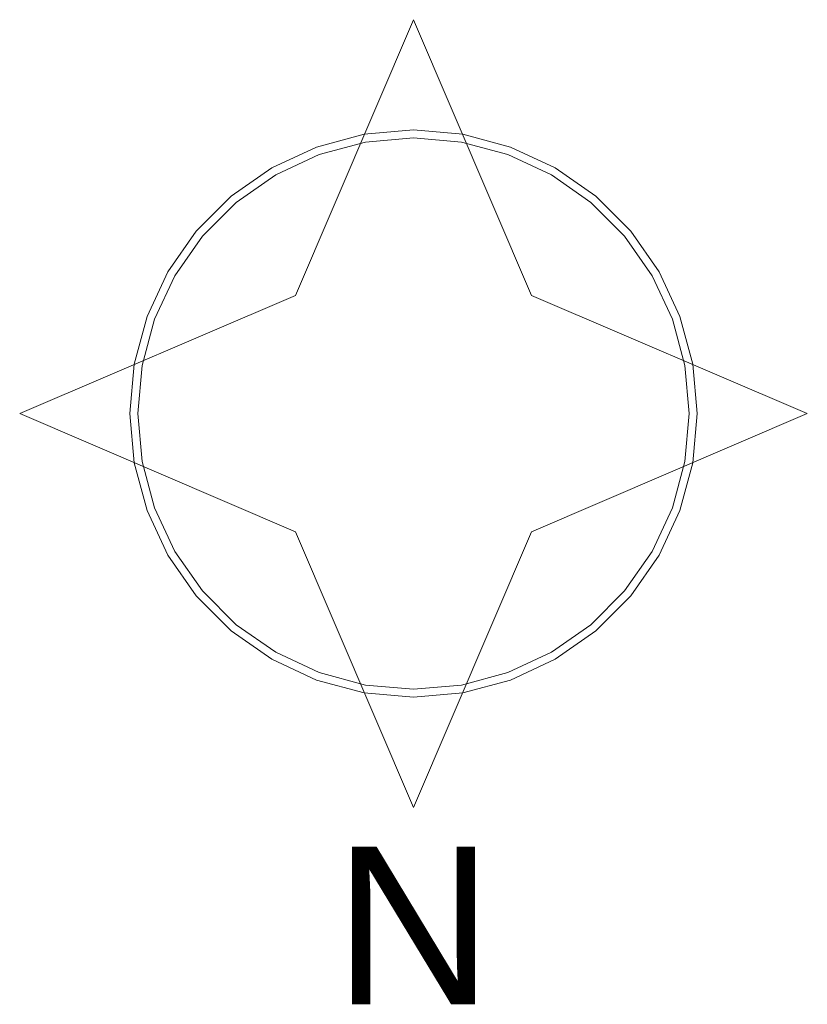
# Model space of a CAD drawing. Header units: centimetres. Extents: x -28146 to 19487, y -25160 to -2224.
# Tile 2 of 29: x -28146 to -27013, y -3640 to -2224. Entities that reach past the tile are written whole.
import ezdxf
from ezdxf.enums import TextEntityAlignment as Align

# ---------------------------------------------------------------- set-up
doc = ezdxf.new("R2010")
doc.units = ezdxf.units.CM
doc.header["$LTSCALE"] = 10
doc.layers.add('IS_Oznaczenie stron świata', color=7, linetype='Continuous', lineweight=25, true_color=0x000000)
doc.styles.add('Arial_____', font='arial.ttf')

# ---------------------------------------------------------------- blocks, each defined once
blk = doc.blocks.new('4_CompassTypRys_DefaultCompass_Arial0{2C}2-167772160NTemporaryViewport_00000000-0000-0000-0000-000000000000_ExportItem')
at = {"layer": 'IS_Oznaczenie stron świata', "color": 18, "lineweight": 20, "true_color": 0x000000, "extrusion": (0, 0, -1)}
blk.add_lwpolyline([(0.5, 0), (0.15, 0.15), (0, 0.5), (-0.15, 0.15), (-0.5, 0), (-0.15, -0.15), (0, -0.5), (0.15, -0.15)], close=True, dxfattribs=at)
at = {"layer": 'IS_Oznaczenie stron świata', "color": 18, "lineweight": 20, "true_color": 0x000000, "elevation": -0.0001}
for points in [[(0.36, 0), (0.3545, 0.0625), (0.3383, 0.1231), (0.3118, 0.18), (0.2758, 0.2314), (0.2314, 0.2758), (0.18, 0.3118), (0.1231, 0.3383), (0.0625, 0.3545), (0, 0.36), (-0.0625, 0.3545), (-0.1231, 0.3383), (-0.18, 0.3118), (-0.2314, 0.2758), (-0.2758, 0.2314), (-0.3118, 0.18), (-0.3383, 0.1231), (-0.3545, 0.0625), (-0.36, 0), (-0.3545, -0.0625), (-0.3383, -0.1231), (-0.3118, -0.18), (-0.2758, -0.2314), (-0.2314, -0.2758), (-0.18, -0.3118), (-0.1231, -0.3383), (-0.0625, -0.3545), (0, -0.36), (0.0625, -0.3545), (0.1231, -0.3383), (0.18, -0.3118), (0.2314, -0.2758), (0.2758, -0.2314), (0.3118, -0.18), (0.3383, -0.1231), (0.3545, -0.0625)], [(0.35, 0), (0.3447, 0.0608), (0.3289, 0.1197), (0.3031, 0.175), (0.2681, 0.225), (0.225, 0.2681), (0.175, 0.3031), (0.1197, 0.3289), (0.0608, 0.3447), (0, 0.35), (-0.0608, 0.3447), (-0.1197, 0.3289), (-0.175, 0.3031), (-0.225, 0.2681), (-0.2681, 0.225), (-0.3031, 0.175), (-0.3289, 0.1197), (-0.3447, 0.0608), (-0.35, 0), (-0.3447, -0.0608), (-0.3289, -0.1197), (-0.3031, -0.175), (-0.2681, -0.225), (-0.225, -0.2681), (-0.175, -0.3031), (-0.1197, -0.3289), (-0.0608, -0.3447), (0, -0.35), (0.0608, -0.3447), (0.1197, -0.3289), (0.175, -0.3031), (0.225, -0.2681), (0.2681, -0.225), (0.3031, -0.175), (0.3289, -0.1197), (0.3447, -0.0608)]]:
    blk.add_lwpolyline(points, close=True, dxfattribs=at)
at = {"layer": 'IS_Oznaczenie stron świata', "color": 18, "true_color": 0x000000, "style": 'Arial_____'}
blk.add_text('N', height=0.2, dxfattribs=at).set_placement((0, 0.55), align=Align.CENTER)

msp = doc.modelspace()

# ---------------------------------------------------------------- block references
at = {"layer": 'IS_Oznaczenie stron świata', "color": 18, "lineweight": 25, "true_color": 0x000000, "xscale": 1133.144329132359, "yscale": 1133.144329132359, "zscale": 100, "rotation": 180}
msp.add_blockref('4_CompassTypRys_DefaultCompass_Arial0{2C}2-167772160NTemporaryViewport_00000000-0000-0000-0000-000000000000_ExportItem', (-27579.56, -2790.32, 11046.6), dxfattribs=at)

doc.saveas('drawing.dxf')
